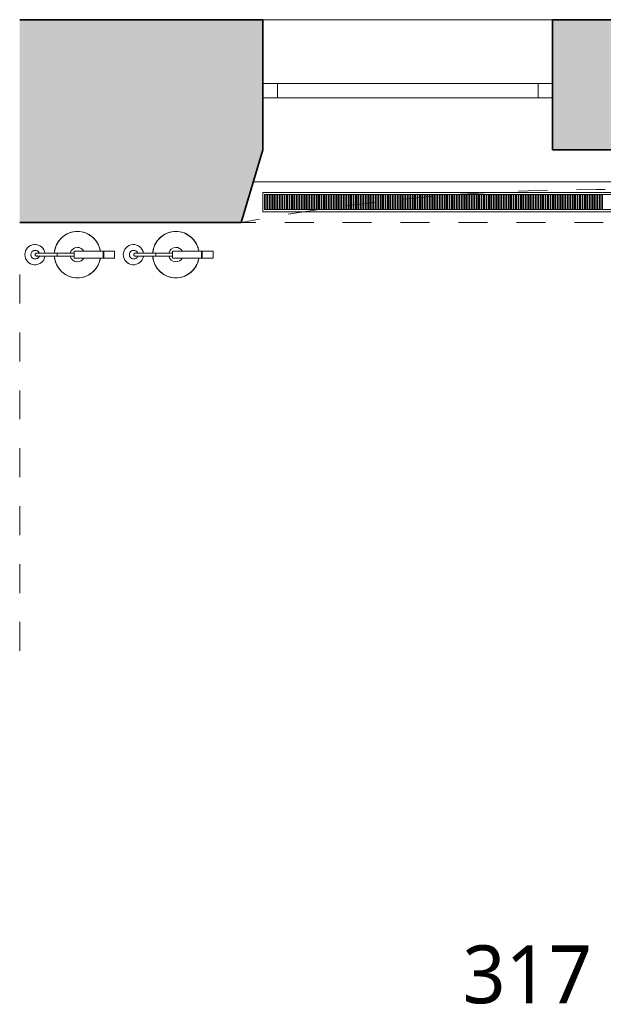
# Model space of a CAD drawing. Header units: metres. Extents: x -0.2 to 46.9, y -0.5 to 28.
# Tile 15 of 30: x 17.8 to 19.8, y 11.3 to 14.7. Entities that reach past the tile are written whole.
import ezdxf

# ---------------------------------------------------------------- set-up
doc = ezdxf.new("R2010")
doc.units = ezdxf.units.M
doc.linetypes.add('AV - Cerch_ 1 tecka 4mm', pattern=[0.006, 0.004, -0.001, 0, -0.001])
doc.layers.add('AV-MISTNOSTI', color=5, linetype='Continuous', lineweight=5, true_color=0x0000ff)
for name, color, linetype, lineweight in [('AV-SRAFY', 7, 'Continuous', 35), ('AV-STAVBA', 7, 'Continuous', 18), ('AV-VYBAVENI', 7, 'Continuous', 18)]:
    doc.layers.add(name, color=color, linetype=linetype, lineweight=lineweight)
doc.styles.add('Trebuchet MS_B', font='trebuc.ttf', dxfattribs={"height": 0.2})

# ---------------------------------------------------------------- blocks, each defined once
blk = doc.blocks.new('GM_Otvor_obdélníkový - 1320x2750-1001117-3NP')
at = {"layer": 'AV-STAVBA', "color": 254, "linetype": 'AV - Cerch_ 1 tecka 4mm', "lineweight": 13, "true_color": 0xcccccc}
for p, q in [((-0.66, 0.3), (0.66, 0.3)), ((-0.66, -0.3), (0.66, -0.3)), ((-0.66, -0.3), (0.66, -0.3))]:
    blk.add_line(p, q, dxfattribs=at)
blk = doc.blocks.new('WI_2-2_bez středního sloupku s příčlí - 1000x-1253519-3NP')
at = {"layer": 'AV-STAVBA', "color": 254, "true_color": 0xcccccc}
for p, q in [((-0.5, 0.08), (-0.5, 0.13)), ((-0.5, 0.13), (0.5, 0.13)), ((-0.45, 0.08), (-0.45, 0.13)), ((0.45, 0.08), (0.45, 0.13)), ((0.5, 0.08), (0.5, 0.13)), ((-0.5, 0.08), (0.5, 0.08))]:
    blk.add_line(p, q, dxfattribs=at)
blk = doc.blocks.new('GM_Nika se zkoseným ostěním a klenutým nadpražím - 2300x2300_250-1254177-3NP')
at = {"layer": 'AV-STAVBA', "color": 254, "linetype": 'AV - Cerch_ 1 tecka 4mm', "lineweight": 13, "true_color": 0xcccccc}
for p, q in [((1.15, 0.35), (-1.15, 0.35)), ((1.225, -0.35), (-1.225, -0.35))]:
    blk.add_line(p, q, dxfattribs=at)
blk.add_arc((0, -6.8989), 6.6625, 79.40504, 100.59496, dxfattribs=at)
blk = doc.blocks.new('GM_Nika_zkosené ostění - v900-1255083-3NP')
at = {"layer": 'AV-STAVBA', "color": 254, "linetype": 'AV - Cerch_ 1 tecka 4mm', "lineweight": 13, "true_color": 0xcccccc}
blk.add_line((-1.1, 0.35), (1.35, 0.35), dxfattribs=at)
blk = doc.blocks.new('GM_Hasicí přístroj - Hasici pristroj-1546942-3NP')
at = {"layer": 'AV-STAVBA', "color": 254, "lineweight": 13, "true_color": 0xcccccc}
for p, q in [((-0.0421, 0.0036), (-0.1007, 0.0036)), ((-0.0421, 0.0111), (0.0579, 0.0111)), ((-0.0421, 0.0111), (-0.0421, -0.0139)), ((0.0579, 0.0111), (0.0605, 0.0111)), ((0.0579, 0.0111), (0.0579, -0.0139)), ((0.0605, 0.0111), (0.0979, 0.0111)), ((0.0605, 0.0111), (0.0605, -0.0139)), ((0.0979, 0.0111), (0.0979, -0.0139)), ((-0.1007, -0.0064), (-0.0421, -0.0064)), ((0.0579, -0.0139), (-0.0421, -0.0139)), ((0.0605, -0.0139), (0.0579, -0.0139)), ((0.0979, -0.0139), (0.0605, -0.0139))]:
    blk.add_line(p, q, dxfattribs=at)
at = {"layer": 'AV-STAVBA', "color": 254, "lineweight": 13, "true_color": 0xcccccc, "flags": 128}
for points in [[(-0.1007, 0.0036), (-0.1035, 0.0036), (-0.1063, 0.0036), (-0.1092, 0.0036), (-0.112, 0.0036), (-0.1149, 0.0036), (-0.1177, 0.0036), (-0.1205, 0.0036), (-0.1233, 0.0036), (-0.126, 0.0036), (-0.1288, 0.0036), (-0.1315, 0.0036), (-0.1341, 0.0036), (-0.1367, 0.0036), (-0.1393, 0.0036), (-0.1418, 0.0036), (-0.1443, 0.0036), (-0.1467, 0.0036), (-0.149, 0.0036), (-0.1513, 0.0036), (-0.1535, 0.0036), (-0.1556, 0.0036), (-0.1577, 0.0036), (-0.1596, 0.0036), (-0.1615, 0.0036), (-0.1633, 0.0036), (-0.165, 0.0036), (-0.1667, 0.0036), (-0.1682, 0.0036), (-0.1696, 0.0036), (-0.1709, 0.0036), (-0.1714, 0.0036)], [(-0.1714, -0.0064), (-0.1701, -0.0064), (-0.1687, -0.0064), (-0.1673, -0.0064), (-0.1657, -0.0064), (-0.164, -0.0064), (-0.1622, -0.0064), (-0.1604, -0.0064), (-0.1584, -0.0064), (-0.1564, -0.0064), (-0.1543, -0.0064), (-0.1522, -0.0064), (-0.1499, -0.0064), (-0.1476, -0.0064), (-0.1452, -0.0064), (-0.1428, -0.0064), (-0.1403, -0.0064), (-0.1377, -0.0064), (-0.1351, -0.0064), (-0.1325, -0.0064), (-0.1298, -0.0064), (-0.1271, -0.0064), (-0.1244, -0.0064), (-0.1216, -0.0064), (-0.1188, -0.0064), (-0.116, -0.0064), (-0.1131, -0.0064), (-0.1103, -0.0064), (-0.1074, -0.0064), (-0.1046, -0.0064), (-0.1018, -0.0064), (-0.1007, -0.0064)]]:
    blk.add_lwpolyline(points, dxfattribs=at)
at = {"layer": 'AV-STAVBA', "color": 254, "lineweight": 13, "true_color": 0xcccccc}
for centre, radius, start, end in [((-0.0307, -0.0014), 0.08, 90, 176.3766), ((-0.0307, -0.0014), 0.08, 114.9713, 155.0287), ((-0.0307, -0.0014), 0.08, 90, 110.0287), ((-0.0307, -0.0014), 0.08, 69.9713, 90), ((-0.0307, -0.0014), 0.08, 9.1868, 90), ((-0.0307, -0.0014), 0.08, 24.9713, 65.0287), ((-0.1772, -0.0014), 0.035, 7.2375, 180), ((-0.1764, -0.0014), 0.015, 18.6492, 180), ((-0.1764, -0.0014), 0.015, 165, 180), ((-0.1764, -0.0014), 0.015, 105, 134.9362), ((-0.1714, -0.0014), 0.005, 150, 180), ((-0.1714, -0.0014), 0.005, 90, 120), ((-0.1764, -0.0014), 0.015, 45.0638, 75), ((-0.1764, -0.0014), 0.015, 18.6492, 44.9362), ((-0.0307, -0.0014), 0.08, 159.9713, 176.4282), ((-0.0307, -0.0014), 0.025, 90, 169.2003), ((-0.0307, -0.0014), 0.025, 30, 90), ((-0.0307, -0.0014), 0.08, 9.0556, 20.0287), ((-0.1772, -0.0014), 0.035, 180, 351.9689), ((-0.1764, -0.0014), 0.015, 174.9501, 180), ((-0.1764, -0.0014), 0.015, 180, 185.0499), ((-0.1764, -0.0014), 0.015, 180, 224.9362), ((-0.1764, -0.0014), 0.015, 180, 341.9765), ((-0.1764, -0.0014), 0.015, 240, 270), ((-0.1714, -0.0014), 0.005, 180, 210), ((-0.1714, -0.0014), 0.005, 240, 285), ((-0.1764, -0.0014), 0.015, 330, 341.9765), ((-0.0307, -0.0014), 0.08, 183.5619, 200.0287), ((-0.0307, -0.0014), 0.08, 183.6137, 270), ((-0.0307, -0.0014), 0.025, 190.7995, 270), ((-0.0307, -0.0014), 0.025, 270, 330), ((-0.0307, -0.0014), 0.08, 270, 350.8132), ((-0.0307, -0.0014), 0.08, 339.9713, 350.9444), ((-0.0307, -0.0014), 0.08, 204.9713, 245.0287), ((-0.0307, -0.0014), 0.08, 294.9713, 335.0287), ((-0.0307, -0.0014), 0.08, 249.9713, 270), ((-0.0307, -0.0014), 0.08, 270, 290.0287)]:
    blk.add_arc(centre, radius, start, end, dxfattribs=at)
for points, knots in [([(-0.1764, -0.0014), (-0.1764, -0.0009), (-0.1762, 0.0003), (-0.1753, 0.0019), (-0.1742, 0.0028), (-0.1731, 0.0033), (-0.1725, 0.0034), (-0.1723, 0.0035)], [0, 0, 0, 0, 0.1111111, 0.2222222, 0.3333333, 0.3888889, 0.4444444, 0.4444444, 0.4444444, 0.4444444]), ([(-0.1689, -0.0058), (-0.1692, -0.0059), (-0.1697, -0.0062), (-0.1705, -0.0064), (-0.1714, -0.0065), (-0.1723, -0.0064), (-0.1731, -0.0062), (-0.1742, -0.0057), (-0.1753, -0.0047), (-0.1762, -0.0032), (-0.1764, -0.002), (-0.1764, -0.0014)], [0.3333333, 0.3333333, 0.3333333, 0.3333333, 0.3888889, 0.4444444, 0.5, 0.5555556, 0.6111111, 0.6666667, 0.7777778, 0.8888889, 1, 1, 1, 1])]:
    blk.add_open_spline(points, degree=3, knots=knots, dxfattribs=at)
for points in [[(-0.1004, -0.0014), (-0.1004, -0.0009), (-0.1004, 0.0003), (-0.1005, 0.0018), (-0.1005, 0.003), (-0.1006, 0.0034), (-0.1006, 0.0035)], [(-0.1006, -0.0064), (-0.1006, -0.0063), (-0.1005, -0.0059), (-0.1005, -0.0047), (-0.1004, -0.0032), (-0.1004, -0.002), (-0.1004, -0.0014)]]:
    blk.add_open_spline(points, degree=3, dxfattribs=at)
blk = doc.blocks.new('D0089 - 1514 - OÚPSŘ_Benešova_rvt-1-3NP')
at = {"layer": 'AV-SRAFY', "lineweight": 5, "true_color": 0xcccccc}
h = blk.add_hatch(color=254, dxfattribs=at)
h.paths.add_polyline_path([(35.7548, 14.0482), (37.3498, 14.0482), (37.4248, 14.3082), (37.4248, 14.7482), (35.6798, 14.7482), (35.6798, 14.3082), (35.6887, 14.2772)])
h.paths.add_polyline_path([(39.2348, 14.0482), (39.2348, 14.7482), (38.5248, 14.7482), (38.5248, 14.3082), (38.5998, 14.0482), (38.8205, 14.0482)])
h.paths.add_polyline_path([(24.9948, 14.0482), (26.0848, 14.0482), (26.0848, 14.7482), (24.8748, 14.7482), (24.8748, 14.0482), (24.9748, 14.0482)])
h.paths.add_polyline_path([(27.5148, 14.0482), (29.2048, 14.0482), (29.2798, 14.3082), (29.2798, 14.7482), (27.5148, 14.7482), (27.5148, 14.2772)])
h.paths.add_polyline_path([(30.4548, 14.0482), (32.2048, 14.0482), (32.2798, 14.3082), (32.2798, 14.7482), (30.3798, 14.7482), (30.3798, 14.3082), (30.3887, 14.2772)])
h.paths.add_polyline_path([(33.4548, 14.0482), (34.5048, 14.0482), (34.5798, 14.3082), (34.5798, 14.7482), (33.3798, 14.7482), (33.3798, 14.3082), (33.3887, 14.2772)])
h.paths.add_polyline_path([(24.4248, 14.0482), (24.4248, 14.7482), (23.8998, 14.7482), (23.8998, 14.0482), (23.9798, 14.0482)])
h.paths.add_polyline_path([(22.6548, 14.0482), (23.1998, 14.0482), (23.1998, 14.7482), (22.6548, 14.7482), (22.6548, 14.2772)])
h.paths.add_polyline_path([(22.2048, 14.0482), (22.2048, 14.7482), (20.9048, 14.7482), (20.9048, 14.2982), (20.9798, 14.0482), (21.8574, 14.0482)])
h.paths.add_polyline_path([(17.7648, 14.0482), (18.5298, 14.0482), (18.6048, 14.2982), (18.6048, 14.7482), (17.7648, 14.7482), (17.7648, 14.0967)])
h.paths.add_polyline_path([(19.6048, 14.2982), (19.9048, 14.2982), (19.9048, 14.7482), (19.6048, 14.7482)])
at = {"layer": 'AV-STAVBA', "color": 254, "lineweight": 35, "true_color": 0xcccccc}
for p, q in [((18.6048, 14.7482), (17.7648, 14.7482)), ((18.6048, 14.2982), (18.6048, 14.7482)), ((19.6048, 14.7482), (19.9048, 14.7482)), ((19.6048, 14.7482), (19.6048, 14.2982)), ((18.5298, 14.0482), (18.6048, 14.2982)), ((19.6048, 14.2982), (19.9048, 14.2982)), ((17.7648, 14.0482), (18.5298, 14.0482))]:
    blk.add_line(p, q, dxfattribs=at)
at = {"layer": 'AV-STAVBA', "color": 254, "true_color": 0xcccccc}
for p, q in [((18.6048, 14.7482), (19.6048, 14.7482)), ((18.5718, 14.1882), (20.9378, 14.1882))]:
    blk.add_line(p, q, dxfattribs=at)
at = {"layer": 'AV-STAVBA', "color": 254, "lineweight": 18, "true_color": 0xcccccc}
for name, p in [('GM_Nika se zkoseným ostěním a klenutým nadpražím - 2300x2300_250-1254177-3NP', (19.7548, 14.3982)), ('WI_2-2_bez středního sloupku s příčlí - 1000x-1253519-3NP', (19.1048, 14.3982)), ('GM_Hasicí přístroj - Hasici pristroj-1546942-3NP', (17.9948, 13.9382)), ('GM_Hasicí přístroj - Hasici pristroj-1546942-3NP', (18.3348, 13.9382))]:
    blk.add_blockref(name, p, dxfattribs=at)
for name, p, rotation in [('GM_Nika_zkosené ostění - v900-1255083-3NP', (19.8798, 14.3982), 180), ('GM_Otvor_obdélníkový - 1320x2750-1001117-3NP', (17.4648, 13.2082), 269.9999999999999)]:
    blk.add_blockref(name, p, dxfattribs=dict(at, rotation=rotation))
blk = doc.blocks.new('PF_Deskový radiátor_připojení boční - 2300_500_66-855974-3NP')
at = {"layer": 'AV-VYBAVENI', "color": 5, "true_color": 0x0000ff}
for p, q in [((1.15, 0.033), (-1.15, 0.033)), ((-1.143, 0.026), (1.143, 0.026)), ((-0.0195, 0.026), (-0.0225, 0.026)), ((-0.0225, 0.026), (-0.0225, -0.026)), ((-0.0195, -0.026), (-0.0195, 0.026)), ((-0.011, 0.026), (-0.014, 0.026)), ((-0.014, 0.026), (-0.014, -0.026)), ((-0.011, -0.026), (-0.011, 0.026)), ((-0.0025, 0.026), (-0.0055, 0.026)), ((-0.0055, 0.026), (-0.0055, -0.026)), ((-0.0025, -0.026), (-0.0025, 0.026)), ((0.006, 0.026), (0.003, 0.026)), ((0.003, 0.026), (0.003, -0.026)), ((0.006, -0.026), (0.006, 0.026)), ((0.0145, 0.026), (0.0115, 0.026)), ((0.0115, 0.026), (0.0115, -0.026)), ((0.0145, -0.026), (0.0145, 0.026)), ((0.023, 0.026), (0.02, 0.026)), ((0.02, 0.026), (0.02, -0.026)), ((0.023, -0.026), (0.023, 0.026)), ((0.0315, 0.026), (0.0285, 0.026)), ((0.0285, 0.026), (0.0285, -0.026)), ((0.0315, -0.026), (0.0315, 0.026)), ((0.04, 0.026), (0.037, 0.026)), ((0.037, 0.026), (0.037, -0.026)), ((0.04, -0.026), (0.04, 0.026)), ((0.0485, 0.026), (0.0455, 0.026)), ((0.0455, 0.026), (0.0455, -0.026)), ((0.0485, -0.026), (0.0485, 0.026)), ((0.057, 0.026), (0.054, 0.026)), ((0.054, 0.026), (0.054, -0.026)), ((0.057, -0.026), (0.057, 0.026)), ((0.0655, 0.026), (0.0625, 0.026)), ((0.0625, 0.026), (0.0625, -0.026)), ((0.0655, -0.026), (0.0655, 0.026)), ((0.074, 0.026), (0.071, 0.026)), ((0.071, 0.026), (0.071, -0.026)), ((0.074, -0.026), (0.074, 0.026)), ((0.0825, 0.026), (0.0795, 0.026)), ((0.0795, 0.026), (0.0795, -0.026)), ((0.0825, -0.026), (0.0825, 0.026)), ((0.091, 0.026), (0.088, 0.026)), ((0.088, 0.026), (0.088, -0.026)), ((0.091, -0.026), (0.091, 0.026)), ((0.0995, 0.026), (0.0965, 0.026)), ((0.0965, 0.026), (0.0965, -0.026)), ((0.0995, -0.026), (0.0995, 0.026)), ((0.108, 0.026), (0.105, 0.026)), ((0.105, 0.026), (0.105, -0.026)), ((0.108, -0.026), (0.108, 0.026)), ((0.1165, 0.026), (0.1135, 0.026)), ((0.1135, 0.026), (0.1135, -0.026)), ((0.1165, -0.026), (0.1165, 0.026)), ((0.125, 0.026), (0.122, 0.026)), ((0.122, 0.026), (0.122, -0.026)), ((0.125, -0.026), (0.125, 0.026)), ((0.1335, 0.026), (0.1305, 0.026)), ((0.1305, 0.026), (0.1305, -0.026)), ((0.1335, -0.026), (0.1335, 0.026)), ((0.142, 0.026), (0.139, 0.026)), ((0.139, 0.026), (0.139, -0.026)), ((0.142, -0.026), (0.142, 0.026)), ((0.1505, 0.026), (0.1475, 0.026)), ((0.1475, 0.026), (0.1475, -0.026)), ((0.1505, -0.026), (0.1505, 0.026)), ((0.159, 0.026), (0.156, 0.026)), ((0.156, 0.026), (0.156, -0.026)), ((0.159, -0.026), (0.159, 0.026)), ((0.1675, 0.026), (0.1645, 0.026)), ((0.1645, 0.026), (0.1645, -0.026)), ((0.1675, -0.026), (0.1675, 0.026)), ((0.176, 0.026), (0.173, 0.026)), ((0.173, 0.026), (0.173, -0.026)), ((0.176, -0.026), (0.176, 0.026)), ((0.1845, 0.026), (0.1815, 0.026)), ((0.1815, 0.026), (0.1815, -0.026)), ((0.1845, -0.026), (0.1845, 0.026)), ((0.193, 0.026), (0.19, 0.026)), ((0.19, 0.026), (0.19, -0.026)), ((0.193, -0.026), (0.193, 0.026)), ((0.2015, 0.026), (0.1985, 0.026)), ((0.1985, 0.026), (0.1985, -0.026)), ((0.2015, -0.026), (0.2015, 0.026)), ((0.21, 0.026), (0.207, 0.026)), ((0.207, 0.026), (0.207, -0.026)), ((0.21, -0.026), (0.21, 0.026)), ((0.2185, 0.026), (0.2155, 0.026)), ((0.2155, 0.026), (0.2155, -0.026)), ((0.2185, -0.026), (0.2185, 0.026)), ((0.227, 0.026), (0.224, 0.026)), ((0.224, 0.026), (0.224, -0.026)), ((0.227, -0.026), (0.227, 0.026)), ((0.2355, 0.026), (0.2325, 0.026)), ((0.2325, 0.026), (0.2325, -0.026)), ((0.2355, -0.026), (0.2355, 0.026)), ((0.244, 0.026), (0.241, 0.026)), ((0.241, 0.026), (0.241, -0.026)), ((0.244, -0.026), (0.244, 0.026)), ((0.2525, 0.026), (0.2495, 0.026)), ((0.2495, 0.026), (0.2495, -0.026)), ((0.2525, -0.026), (0.2525, 0.026)), ((0.261, 0.026), (0.258, 0.026)), ((0.258, 0.026), (0.258, -0.026)), ((0.261, -0.026), (0.261, 0.026)), ((0.2695, 0.026), (0.2665, 0.026)), ((0.2665, 0.026), (0.2665, -0.026)), ((0.2695, -0.026), (0.2695, 0.026)), ((0.278, 0.026), (0.275, 0.026)), ((0.275, 0.026), (0.275, -0.026)), ((0.278, -0.026), (0.278, 0.026)), ((0.2865, 0.026), (0.2835, 0.026)), ((0.2835, 0.026), (0.2835, -0.026)), ((0.2865, -0.026), (0.2865, 0.026)), ((0.295, 0.026), (0.292, 0.026)), ((0.292, 0.026), (0.292, -0.026)), ((0.295, -0.026), (0.295, 0.026)), ((0.3035, 0.026), (0.3005, 0.026)), ((0.3005, 0.026), (0.3005, -0.026)), ((0.3035, -0.026), (0.3035, 0.026)), ((0.312, 0.026), (0.309, 0.026)), ((0.309, 0.026), (0.309, -0.026)), ((0.312, -0.026), (0.312, 0.026)), ((0.3205, 0.026), (0.3175, 0.026)), ((0.3175, 0.026), (0.3175, -0.026)), ((0.3205, -0.026), (0.3205, 0.026)), ((0.329, 0.026), (0.326, 0.026)), ((0.326, 0.026), (0.326, -0.026)), ((0.329, -0.026), (0.329, 0.026)), ((0.3375, 0.026), (0.3345, 0.026)), ((0.3345, 0.026), (0.3345, -0.026)), ((0.3375, -0.026), (0.3375, 0.026)), ((0.346, 0.026), (0.343, 0.026)), ((0.343, 0.026), (0.343, -0.026)), ((0.346, -0.026), (0.346, 0.026)), ((0.3545, 0.026), (0.3515, 0.026)), ((0.3515, 0.026), (0.3515, -0.026)), ((0.3545, -0.026), (0.3545, 0.026)), ((0.363, 0.026), (0.36, 0.026)), ((0.36, 0.026), (0.36, -0.026)), ((0.363, -0.026), (0.363, 0.026)), ((0.3715, 0.026), (0.3685, 0.026)), ((0.3685, 0.026), (0.3685, -0.026)), ((0.3715, -0.026), (0.3715, 0.026)), ((0.38, 0.026), (0.377, 0.026)), ((0.377, 0.026), (0.377, -0.026)), ((0.38, -0.026), (0.38, 0.026)), ((0.3885, 0.026), (0.3855, 0.026)), ((0.3855, 0.026), (0.3855, -0.026)), ((0.3885, -0.026), (0.3885, 0.026)), ((0.397, 0.026), (0.394, 0.026)), ((0.394, 0.026), (0.394, -0.026)), ((0.397, -0.026), (0.397, 0.026)), ((0.4055, 0.026), (0.4025, 0.026)), ((0.4025, 0.026), (0.4025, -0.026)), ((0.4055, -0.026), (0.4055, 0.026)), ((0.414, 0.026), (0.411, 0.026)), ((0.411, 0.026), (0.411, -0.026)), ((0.414, -0.026), (0.414, 0.026)), ((0.4225, 0.026), (0.4195, 0.026)), ((0.4195, 0.026), (0.4195, -0.026)), ((0.4225, -0.026), (0.4225, 0.026)), ((0.431, 0.026), (0.428, 0.026)), ((0.428, 0.026), (0.428, -0.026)), ((0.431, -0.026), (0.431, 0.026)), ((0.4395, 0.026), (0.4365, 0.026)), ((0.4365, 0.026), (0.4365, -0.026)), ((0.4395, -0.026), (0.4395, 0.026)), ((0.448, 0.026), (0.445, 0.026)), ((0.445, 0.026), (0.445, -0.026)), ((0.448, -0.026), (0.448, 0.026)), ((0.4565, 0.026), (0.4535, 0.026)), ((0.4535, 0.026), (0.4535, -0.026)), ((0.4565, -0.026), (0.4565, 0.026)), ((0.465, 0.026), (0.462, 0.026)), ((0.462, 0.026), (0.462, -0.026)), ((0.465, -0.026), (0.465, 0.026)), ((0.4735, 0.026), (0.4705, 0.026)), ((0.4705, 0.026), (0.4705, -0.026)), ((0.4735, -0.026), (0.4735, 0.026)), ((0.482, 0.026), (0.479, 0.026)), ((0.479, 0.026), (0.479, -0.026)), ((0.482, -0.026), (0.482, 0.026)), ((0.4905, 0.026), (0.4875, 0.026)), ((0.4875, 0.026), (0.4875, -0.026)), ((0.4905, -0.026), (0.4905, 0.026)), ((0.499, 0.026), (0.496, 0.026)), ((0.496, 0.026), (0.496, -0.026)), ((0.499, -0.026), (0.499, 0.026)), ((0.5075, 0.026), (0.5045, 0.026)), ((0.5045, 0.026), (0.5045, -0.026)), ((0.5075, -0.026), (0.5075, 0.026)), ((0.516, 0.026), (0.513, 0.026)), ((0.513, 0.026), (0.513, -0.026)), ((0.516, -0.026), (0.516, 0.026)), ((0.5245, 0.026), (0.5215, 0.026)), ((0.5215, 0.026), (0.5215, -0.026)), ((0.5245, -0.026), (0.5245, 0.026)), ((0.533, 0.026), (0.53, 0.026)), ((0.53, 0.026), (0.53, -0.026)), ((0.533, -0.026), (0.533, 0.026)), ((0.5415, 0.026), (0.5385, 0.026)), ((0.5385, 0.026), (0.5385, -0.026)), ((0.5415, -0.026), (0.5415, 0.026)), ((0.55, 0.026), (0.547, 0.026)), ((0.547, 0.026), (0.547, -0.026)), ((0.55, -0.026), (0.55, 0.026)), ((0.5585, 0.026), (0.5555, 0.026)), ((0.5555, 0.026), (0.5555, -0.026)), ((0.5585, -0.026), (0.5585, 0.026)), ((0.567, 0.026), (0.564, 0.026)), ((0.564, 0.026), (0.564, -0.026)), ((0.567, -0.026), (0.567, 0.026)), ((0.5755, 0.026), (0.5725, 0.026)), ((0.5725, 0.026), (0.5725, -0.026)), ((0.5755, -0.026), (0.5755, 0.026)), ((0.584, 0.026), (0.581, 0.026)), ((0.581, 0.026), (0.581, -0.026)), ((0.584, -0.026), (0.584, 0.026)), ((0.5925, 0.026), (0.5895, 0.026)), ((0.5895, 0.026), (0.5895, -0.026)), ((0.5925, -0.026), (0.5925, 0.026)), ((0.601, 0.026), (0.598, 0.026)), ((0.598, 0.026), (0.598, -0.026)), ((0.601, -0.026), (0.601, 0.026)), ((0.6095, 0.026), (0.6065, 0.026)), ((0.6065, 0.026), (0.6065, -0.026)), ((0.6095, -0.026), (0.6095, 0.026)), ((0.618, 0.026), (0.615, 0.026)), ((0.615, 0.026), (0.615, -0.026)), ((0.618, -0.026), (0.618, 0.026)), ((0.6265, 0.026), (0.6235, 0.026)), ((0.6235, 0.026), (0.6235, -0.026)), ((0.6265, -0.026), (0.6265, 0.026)), ((0.635, 0.026), (0.632, 0.026)), ((0.632, 0.026), (0.632, -0.026)), ((0.635, -0.026), (0.635, 0.026)), ((0.6435, 0.026), (0.6405, 0.026)), ((0.6405, 0.026), (0.6405, -0.026)), ((0.6435, -0.026), (0.6435, 0.026)), ((0.652, 0.026), (0.649, 0.026)), ((0.649, 0.026), (0.649, -0.026)), ((0.652, -0.026), (0.652, 0.026)), ((0.6605, 0.026), (0.6575, 0.026)), ((0.6575, 0.026), (0.6575, -0.026)), ((0.6605, -0.026), (0.6605, 0.026)), ((0.669, 0.026), (0.666, 0.026)), ((0.666, 0.026), (0.666, -0.026)), ((0.669, -0.026), (0.669, 0.026)), ((0.6775, 0.026), (0.6745, 0.026)), ((0.6745, 0.026), (0.6745, -0.026)), ((0.6775, -0.026), (0.6775, 0.026)), ((0.686, 0.026), (0.683, 0.026)), ((0.683, 0.026), (0.683, -0.026)), ((0.686, -0.026), (0.686, 0.026)), ((0.6945, 0.026), (0.6915, 0.026)), ((0.6915, 0.026), (0.6915, -0.026)), ((0.6945, -0.026), (0.6945, 0.026)), ((0.703, 0.026), (0.7, 0.026)), ((0.7, 0.026), (0.7, -0.026)), ((0.703, -0.026), (0.703, 0.026)), ((0.7115, 0.026), (0.7085, 0.026)), ((0.7085, 0.026), (0.7085, -0.026)), ((0.7115, -0.026), (0.7115, 0.026)), ((0.72, 0.026), (0.717, 0.026)), ((0.717, 0.026), (0.717, -0.026)), ((0.72, -0.026), (0.72, 0.026)), ((0.7285, 0.026), (0.7255, 0.026)), ((0.7255, 0.026), (0.7255, -0.026)), ((0.7285, -0.026), (0.7285, 0.026)), ((0.737, 0.026), (0.734, 0.026)), ((0.734, 0.026), (0.734, -0.026)), ((0.737, -0.026), (0.737, 0.026)), ((0.7455, 0.026), (0.7425, 0.026)), ((0.7425, 0.026), (0.7425, -0.026)), ((0.7455, -0.026), (0.7455, 0.026)), ((0.754, 0.026), (0.751, 0.026)), ((0.751, 0.026), (0.751, -0.026)), ((0.754, -0.026), (0.754, 0.026)), ((0.7625, 0.026), (0.7595, 0.026)), ((0.7595, 0.026), (0.7595, -0.026)), ((0.7625, -0.026), (0.7625, 0.026)), ((0.771, 0.026), (0.768, 0.026)), ((0.768, 0.026), (0.768, -0.026)), ((0.771, -0.026), (0.771, 0.026)), ((0.7795, 0.026), (0.7765, 0.026)), ((0.7765, 0.026), (0.7765, -0.026)), ((0.7795, -0.026), (0.7795, 0.026)), ((0.788, 0.026), (0.785, 0.026)), ((0.785, 0.026), (0.785, -0.026)), ((0.788, -0.026), (0.788, 0.026)), ((0.7965, 0.026), (0.7935, 0.026)), ((0.7935, 0.026), (0.7935, -0.026)), ((0.7965, -0.026), (0.7965, 0.026)), ((0.805, 0.026), (0.802, 0.026)), ((0.802, 0.026), (0.802, -0.026)), ((0.805, -0.026), (0.805, 0.026)), ((0.8135, 0.026), (0.8105, 0.026)), ((0.8105, 0.026), (0.8105, -0.026)), ((0.8135, -0.026), (0.8135, 0.026)), ((0.822, 0.026), (0.819, 0.026)), ((0.819, 0.026), (0.819, -0.026)), ((0.822, -0.026), (0.822, 0.026)), ((0.8305, 0.026), (0.8275, 0.026)), ((0.8275, 0.026), (0.8275, -0.026)), ((0.8305, -0.026), (0.8305, 0.026)), ((0.839, 0.026), (0.836, 0.026)), ((0.836, 0.026), (0.836, -0.026)), ((0.839, -0.026), (0.839, 0.026)), ((0.8475, 0.026), (0.8445, 0.026)), ((0.8445, 0.026), (0.8445, -0.026)), ((0.8475, -0.026), (0.8475, 0.026)), ((0.856, 0.026), (0.853, 0.026)), ((0.853, 0.026), (0.853, -0.026)), ((0.856, -0.026), (0.856, 0.026)), ((0.8645, 0.026), (0.8615, 0.026)), ((0.8615, 0.026), (0.8615, -0.026)), ((0.8645, -0.026), (0.8645, 0.026)), ((0.873, 0.026), (0.87, 0.026)), ((0.87, 0.026), (0.87, -0.026)), ((0.873, -0.026), (0.873, 0.026)), ((0.8815, 0.026), (0.8785, 0.026)), ((0.8785, 0.026), (0.8785, -0.026)), ((0.8815, -0.026), (0.8815, 0.026)), ((0.89, 0.026), (0.887, 0.026)), ((0.887, 0.026), (0.887, -0.026)), ((0.89, -0.026), (0.89, 0.026)), ((0.8985, 0.026), (0.8955, 0.026)), ((0.8955, 0.026), (0.8955, -0.026)), ((0.8985, -0.026), (0.8985, 0.026)), ((0.907, 0.026), (0.904, 0.026)), ((0.904, 0.026), (0.904, -0.026)), ((0.907, -0.026), (0.907, 0.026)), ((0.9155, 0.026), (0.9125, 0.026)), ((0.9125, 0.026), (0.9125, -0.026)), ((0.9155, -0.026), (0.9155, 0.026)), ((0.924, 0.026), (0.921, 0.026)), ((0.921, 0.026), (0.921, -0.026)), ((0.924, -0.026), (0.924, 0.026)), ((0.9325, 0.026), (0.9295, 0.026)), ((0.9295, 0.026), (0.9295, -0.026)), ((0.9325, -0.026), (0.9325, 0.026)), ((0.941, 0.026), (0.938, 0.026)), ((0.938, 0.026), (0.938, -0.026)), ((0.941, -0.026), (0.941, 0.026)), ((0.9495, 0.026), (0.9465, 0.026)), ((0.9465, 0.026), (0.9465, -0.026)), ((0.9495, -0.026), (0.9495, 0.026)), ((0.958, 0.026), (0.955, 0.026)), ((0.955, 0.026), (0.955, -0.026)), ((0.958, -0.026), (0.958, 0.026)), ((0.9665, 0.026), (0.9635, 0.026)), ((0.9635, 0.026), (0.9635, -0.026)), ((0.9665, -0.026), (0.9665, 0.026)), ((0.975, 0.026), (0.972, 0.026)), ((0.972, 0.026), (0.972, -0.026)), ((0.975, -0.026), (0.975, 0.026)), ((0.9835, 0.026), (0.9805, 0.026)), ((0.9805, 0.026), (0.9805, -0.026)), ((0.9835, -0.026), (0.9835, 0.026)), ((0.992, 0.026), (0.989, 0.026)), ((0.989, 0.026), (0.989, -0.026)), ((0.992, -0.026), (0.992, 0.026)), ((1.0005, 0.026), (0.9975, 0.026)), ((0.9975, 0.026), (0.9975, -0.026)), ((1.0005, -0.026), (1.0005, 0.026)), ((1.009, 0.026), (1.006, 0.026)), ((1.006, 0.026), (1.006, -0.026)), ((1.009, -0.026), (1.009, 0.026)), ((1.0175, 0.026), (1.0145, 0.026)), ((1.0145, 0.026), (1.0145, -0.026)), ((1.0175, -0.026), (1.0175, 0.026)), ((1.026, 0.026), (1.023, 0.026)), ((1.023, 0.026), (1.023, -0.026)), ((1.026, -0.026), (1.026, 0.026)), ((1.0345, 0.026), (1.0315, 0.026)), ((1.0315, 0.026), (1.0315, -0.026)), ((1.0345, -0.026), (1.0345, 0.026)), ((1.043, 0.026), (1.04, 0.026)), ((1.04, 0.026), (1.04, -0.026)), ((1.043, -0.026), (1.043, 0.026)), ((1.0515, 0.026), (1.0485, 0.026)), ((1.0485, 0.026), (1.0485, -0.026)), ((1.0515, -0.026), (1.0515, 0.026)), ((1.06, 0.026), (1.057, 0.026)), ((1.057, 0.026), (1.057, -0.026)), ((1.06, -0.026), (1.06, 0.026)), ((1.0685, 0.026), (1.0655, 0.026)), ((1.0655, 0.026), (1.0655, -0.026)), ((1.0685, -0.026), (1.0685, 0.026)), ((1.077, 0.026), (1.074, 0.026)), ((1.074, 0.026), (1.074, -0.026)), ((1.077, -0.026), (1.077, 0.026)), ((1.0855, 0.026), (1.0825, 0.026)), ((1.0825, 0.026), (1.0825, -0.026)), ((1.0855, -0.026), (1.0855, 0.026)), ((1.094, 0.026), (1.091, 0.026)), ((1.091, 0.026), (1.091, -0.026)), ((1.094, -0.026), (1.094, 0.026)), ((1.1025, 0.026), (1.0995, 0.026)), ((1.0995, 0.026), (1.0995, -0.026)), ((1.1025, -0.026), (1.1025, 0.026)), ((1.111, 0.026), (1.108, 0.026)), ((1.108, 0.026), (1.108, -0.026)), ((1.111, -0.026), (1.111, 0.026)), ((1.1195, 0.026), (1.1165, 0.026)), ((1.1165, 0.026), (1.1165, -0.026)), ((1.1195, -0.026), (1.1195, 0.026)), ((1.128, 0.026), (1.125, 0.026)), ((1.125, 0.026), (1.125, -0.026)), ((1.128, -0.026), (1.128, 0.026)), ((1.1365, 0.026), (1.1335, 0.026)), ((1.1335, 0.026), (1.1335, -0.026)), ((1.1365, -0.026), (1.1365, 0.026)), ((1.145, 0.026), (1.142, 0.026)), ((1.142, 0.026), (1.142, -0.026)), ((1.143, 0.026), (1.143, -0.026)), ((1.145, -0.026), (1.145, 0.026)), ((1.15, -0.033), (1.15, 0.033)), ((-1.15, -0.033), (1.15, -0.033)), ((1.143, -0.026), (-1.143, -0.026)), ((-0.0225, -0.026), (-0.0195, -0.026)), ((-0.014, -0.026), (-0.011, -0.026)), ((-0.0055, -0.026), (-0.0025, -0.026)), ((0.003, -0.026), (0.006, -0.026)), ((0.0115, -0.026), (0.0145, -0.026)), ((0.02, -0.026), (0.023, -0.026)), ((0.0285, -0.026), (0.0315, -0.026)), ((0.037, -0.026), (0.04, -0.026)), ((0.0455, -0.026), (0.0485, -0.026)), ((0.054, -0.026), (0.057, -0.026)), ((0.0625, -0.026), (0.0655, -0.026)), ((0.071, -0.026), (0.074, -0.026)), ((0.0795, -0.026), (0.0825, -0.026)), ((0.088, -0.026), (0.091, -0.026)), ((0.0965, -0.026), (0.0995, -0.026)), ((0.105, -0.026), (0.108, -0.026)), ((0.1135, -0.026), (0.1165, -0.026)), ((0.122, -0.026), (0.125, -0.026)), ((0.1305, -0.026), (0.1335, -0.026)), ((0.139, -0.026), (0.142, -0.026)), ((0.1475, -0.026), (0.1505, -0.026)), ((0.156, -0.026), (0.159, -0.026)), ((0.1645, -0.026), (0.1675, -0.026)), ((0.173, -0.026), (0.176, -0.026)), ((0.1815, -0.026), (0.1845, -0.026)), ((0.19, -0.026), (0.193, -0.026)), ((0.1985, -0.026), (0.2015, -0.026)), ((0.207, -0.026), (0.21, -0.026)), ((0.2155, -0.026), (0.2185, -0.026)), ((0.224, -0.026), (0.227, -0.026)), ((0.2325, -0.026), (0.2355, -0.026)), ((0.241, -0.026), (0.244, -0.026)), ((0.2495, -0.026), (0.2525, -0.026)), ((0.258, -0.026), (0.261, -0.026)), ((0.2665, -0.026), (0.2695, -0.026)), ((0.275, -0.026), (0.278, -0.026)), ((0.2835, -0.026), (0.2865, -0.026)), ((0.292, -0.026), (0.295, -0.026)), ((0.3005, -0.026), (0.3035, -0.026)), ((0.309, -0.026), (0.312, -0.026)), ((0.3175, -0.026), (0.3205, -0.026)), ((0.326, -0.026), (0.329, -0.026)), ((0.3345, -0.026), (0.3375, -0.026)), ((0.343, -0.026), (0.346, -0.026)), ((0.3515, -0.026), (0.3545, -0.026)), ((0.36, -0.026), (0.363, -0.026)), ((0.3685, -0.026), (0.3715, -0.026)), ((0.377, -0.026), (0.38, -0.026)), ((0.3855, -0.026), (0.3885, -0.026)), ((0.394, -0.026), (0.397, -0.026)), ((0.4025, -0.026), (0.4055, -0.026)), ((0.411, -0.026), (0.414, -0.026)), ((0.4195, -0.026), (0.4225, -0.026)), ((0.428, -0.026), (0.431, -0.026)), ((0.4365, -0.026), (0.4395, -0.026)), ((0.445, -0.026), (0.448, -0.026)), ((0.4535, -0.026), (0.4565, -0.026)), ((0.462, -0.026), (0.465, -0.026)), ((0.4705, -0.026), (0.4735, -0.026)), ((0.479, -0.026), (0.482, -0.026)), ((0.4875, -0.026), (0.4905, -0.026)), ((0.496, -0.026), (0.499, -0.026)), ((0.5045, -0.026), (0.5075, -0.026)), ((0.513, -0.026), (0.516, -0.026)), ((0.5215, -0.026), (0.5245, -0.026)), ((0.53, -0.026), (0.533, -0.026)), ((0.5385, -0.026), (0.5415, -0.026)), ((0.547, -0.026), (0.55, -0.026)), ((0.5555, -0.026), (0.5585, -0.026)), ((0.564, -0.026), (0.567, -0.026)), ((0.5725, -0.026), (0.5755, -0.026)), ((0.581, -0.026), (0.584, -0.026)), ((0.5895, -0.026), (0.5925, -0.026)), ((0.598, -0.026), (0.601, -0.026)), ((0.6065, -0.026), (0.6095, -0.026)), ((0.615, -0.026), (0.618, -0.026)), ((0.6235, -0.026), (0.6265, -0.026)), ((0.632, -0.026), (0.635, -0.026)), ((0.6405, -0.026), (0.6435, -0.026)), ((0.649, -0.026), (0.652, -0.026)), ((0.6575, -0.026), (0.6605, -0.026)), ((0.666, -0.026), (0.669, -0.026)), ((0.6745, -0.026), (0.6775, -0.026)), ((0.683, -0.026), (0.686, -0.026)), ((0.6915, -0.026), (0.6945, -0.026)), ((0.7, -0.026), (0.703, -0.026)), ((0.7085, -0.026), (0.7115, -0.026)), ((0.717, -0.026), (0.72, -0.026)), ((0.7255, -0.026), (0.7285, -0.026)), ((0.734, -0.026), (0.737, -0.026)), ((0.7425, -0.026), (0.7455, -0.026)), ((0.751, -0.026), (0.754, -0.026)), ((0.7595, -0.026), (0.7625, -0.026)), ((0.768, -0.026), (0.771, -0.026)), ((0.7765, -0.026), (0.7795, -0.026)), ((0.785, -0.026), (0.788, -0.026)), ((0.7935, -0.026), (0.7965, -0.026)), ((0.802, -0.026), (0.805, -0.026)), ((0.8105, -0.026), (0.8135, -0.026)), ((0.819, -0.026), (0.822, -0.026)), ((0.8275, -0.026), (0.8305, -0.026)), ((0.836, -0.026), (0.839, -0.026)), ((0.8445, -0.026), (0.8475, -0.026)), ((0.853, -0.026), (0.856, -0.026)), ((0.8615, -0.026), (0.8645, -0.026)), ((0.87, -0.026), (0.873, -0.026)), ((0.8785, -0.026), (0.8815, -0.026)), ((0.887, -0.026), (0.89, -0.026)), ((0.8955, -0.026), (0.8985, -0.026)), ((0.904, -0.026), (0.907, -0.026)), ((0.9125, -0.026), (0.9155, -0.026)), ((0.921, -0.026), (0.924, -0.026)), ((0.9295, -0.026), (0.9325, -0.026)), ((0.938, -0.026), (0.941, -0.026)), ((0.9465, -0.026), (0.9495, -0.026)), ((0.955, -0.026), (0.958, -0.026)), ((0.9635, -0.026), (0.9665, -0.026)), ((0.972, -0.026), (0.975, -0.026)), ((0.9805, -0.026), (0.9835, -0.026)), ((0.989, -0.026), (0.992, -0.026)), ((0.9975, -0.026), (1.0005, -0.026)), ((1.006, -0.026), (1.009, -0.026)), ((1.0145, -0.026), (1.0175, -0.026)), ((1.023, -0.026), (1.026, -0.026)), ((1.0315, -0.026), (1.0345, -0.026)), ((1.04, -0.026), (1.043, -0.026)), ((1.0485, -0.026), (1.0515, -0.026)), ((1.057, -0.026), (1.06, -0.026)), ((1.0655, -0.026), (1.0685, -0.026)), ((1.074, -0.026), (1.077, -0.026)), ((1.0825, -0.026), (1.0855, -0.026)), ((1.091, -0.026), (1.094, -0.026)), ((1.0995, -0.026), (1.1025, -0.026)), ((1.108, -0.026), (1.111, -0.026)), ((1.1165, -0.026), (1.1195, -0.026)), ((1.125, -0.026), (1.128, -0.026)), ((1.1335, -0.026), (1.1365, -0.026)), ((1.142, -0.026), (1.145, -0.026))]:
    blk.add_line(p, q, dxfattribs=at)

msp = doc.modelspace()

# ---------------------------------------------------------------- block references
at = {"lineweight": 5}
msp.add_blockref('D0089 - 1514 - OÚPSŘ_Benešova_rvt-1-3NP', (0, 0), dxfattribs=at)
at = {"layer": 'AV-VYBAVENI', "color": 5, "true_color": 0x0000ff, "rotation": 180}
msp.add_blockref('PF_Deskový radiátor_připojení boční - 2300_500_66-855974-3NP', (19.7548, 14.1182), dxfattribs=at)

# ---------------------------------------------------------------- texts
at = {"layer": 'AV-MISTNOSTI', "insert": (19.2935, 11.5514), "char_height": 0.2, "width": 0.601266, "attachment_point": 1, "style": 'Trebuchet MS_B'}
msp.add_mtext('317', dxfattribs=at)

doc.saveas('drawing.dxf')
